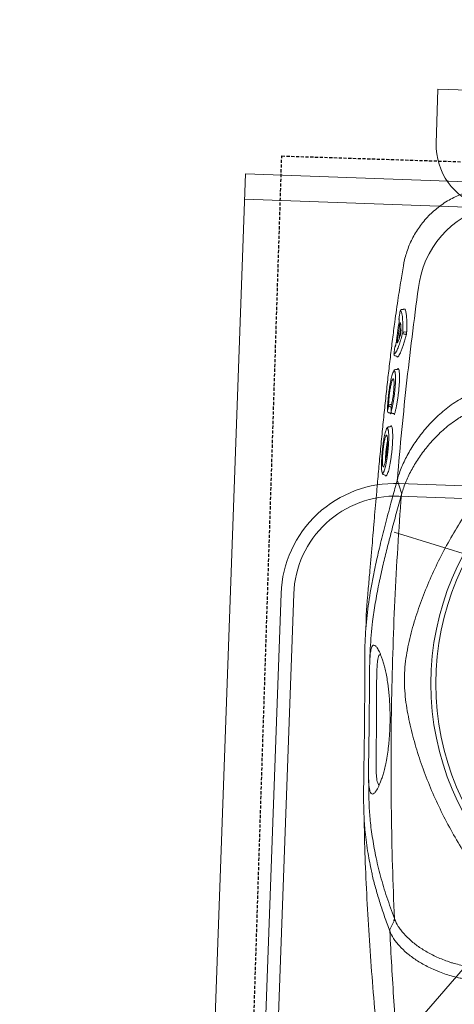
# Model space of a CAD drawing. Header units: millimetres. Extents: x 256680 to 410391, y -77299 to -22623.
# Tile 61 of 202: x 304489 to 304661, y -26513 to -26124. Entities that reach past the tile are written whole.
import ezdxf

# ---------------------------------------------------------------- set-up
doc = ezdxf.new("R2010")
doc.units = ezdxf.units.MM
doc.header["$LTSCALE"] = 2.5
doc.linetypes.add('11aa1PB-bd$0$11aa1PB-af$0$TRATTEGGIATA', pattern=[0.75, 0.5, -0.25])
for name, color, linetype, lineweight in [('CKD Equipments', 252, 'Continuous', 0), ('EQUIPMENT', 210, 'Continuous', 0), ('HATCH LIGHT', 250, 'Continuous', 0), ('K Equipment', 30, 'Continuous', 9)]:
    doc.layers.add(name, color=color, linetype=linetype, lineweight=lineweight)
doc.layers.add('FAINTEQUIP', color=253, linetype='Continuous')

# ---------------------------------------------------------------- blocks, each defined once
blk = doc.blocks.new('H-WASH')
at = {"layer": 'CKD Equipments', "color": 4}
for p, q in [((-20, 0), (-20, -40)), ((20, 0), (-20, 0)), ((20, -1), (-20, -1)), ((-2.566, -16.927), (-13.624, -13.925)), ((-1.154, -19.688), (-13.719, -35.313))]:
    blk.add_line(p, q, dxfattribs=at)
for points in [[(-13.5, -38), (13.5, -38, 0.414214), (18, -33.5), (18, -16.5, 0.414214), (13.5, -12), (-13.5, -12, 0.414214), (-18, -16.5), (-18, -33.5, 0.414214)], [(-13.5, -37.5), (13.5, -37.5, 0.414214), (17.5, -33.5), (17.5, -16.5, 0.414214), (13.5, -12.5), (-13.5, -12.5, 0.414214), (-17.5, -16.5), (-17.5, -33.5, 0.414214)]]:
    blk.add_lwpolyline(points, format="xyb", close=True, dxfattribs=at)
blk = doc.blocks.new('G$C62143A14')
at = {"linetype": 'Continuous', "lineweight": 0}
for p, q in [((49.55, 386.51), (49, 381.81)), ((49.57, 386.5), (49.57, 386.51)), ((49.39, 369.29), (49.5, 369.31)), ((50.37, 369.67), (50.78, 369.47)), ((48.88, 368.7), (48.87, 368.69)), ((49.44, 362.37), (48.95, 357.79)), ((50.85, 360.49), (51.48, 360.49)), ((51.33, 359.64), (50.86, 359.63)), ((47.71, 350.93), (47.62, 350.94)), ((47.68, 350.93), (48.05, 350.9)), ((48.57, 345.63), (48.03, 345.57)), ((45.34, 329.13), (45.33, 329.04)), ((45.95, 328.38), (46.32, 328.34)), ((46.82, 328.73), (46.75, 328.33)), ((46.79, 328.96), (46.78, 328.89)), ((47.41, 328.22), (47.77, 328.17)), ((46.65, 322.92), (46.12, 322.87)), ((44.97, 303.8), (45.36, 303.77)), ((45.65, 303.41), (45.51, 303.55)), ((45.8, 303.47), (45.65, 303.41)), ((49.57, 299.48), (50.21, 302.26))]:
    blk.add_line(p, q, dxfattribs=at)
at = {"linetype": 'Continuous', "lineweight": 0, "flags": 128}
for points in [[(50.36, 301.27), (50.36, 301.27), (50.36, 301.27)], [(51.87, 297.29), (51.12, 299.29), (50.37, 301.26)], [(55.17, 128.13), (54.46, 126.47), (53.76, 124.81)]]:
    blk.add_lwpolyline(points, dxfattribs=at)
at = {"linetype": 'Continuous', "lineweight": 0}
for radius in [106.93, 105]:
    blk.add_circle((173.18, 226), radius, dxfattribs=at)
for centre, radius, start, end in [((93.4, 375.11), 37.74, 101.688, 171.5562), ((49.57, 368.62), 0.7, 105.1816, 173.5015), ((49.57, 368.62), 0.695, 105.2693, 173.8356), ((49.23, 365.55), 0.7, 173.3804, 218.7703), ((50.81, 359.83), 0.662, 86.742, 152.268), ((50.9, 360.34), 0.71, 196.8739, 266.2326), ((51.31, 359.28), 0.355, 16.969, 86.1806), ((51.49, 360.82), 0.331, 266.795, 332.1856), ((48.04, 354.42), 0.696, 128.4109, 174.5774), ((47.76, 351.62), 0.697, 174.0499, 258.4519), ((46.34, 331.01), 0.662, 90.4906, 162.5797), ((46.36, 331.4), 0.685, 195.9711, 268.143), ((46.03, 329.07), 0.7, 182.9235, 263.468), ((47.48, 328.91), 0.7, 181.8037, 263.5226), ((54.09, 128.97), 1.21, 326.4595, 358.5784)]:
    blk.add_arc(centre, radius, start, end, dxfattribs=at)
for points, knots in [([(79.19, 418.13), (79.18, 418.13), (78.27, 417.99), (76.52, 417.53), (73.94, 416.74), (71.43, 415.74), (68.99, 414.57), (66.56, 413.17), (64.18, 411.55), (61.88, 409.7), (59.76, 407.69), (57.83, 405.55), (56.09, 403.3), (54.54, 400.95), (53.19, 398.52), (52.04, 396.03), (51.09, 393.49), (50.34, 390.91), (49.81, 388.58), (49.62, 387.11), (49.54, 386.51)], [0, 0, 0, 0, 0.001134, 0.05921, 0.117416, 0.175724, 0.234114, 0.292568, 0.357035, 0.420781, 0.483687, 0.545808, 0.607185, 0.667848, 0.727816, 0.787098, 0.845698, 0.903609, 0.960817, 1, 1, 1, 1]), ([(48.93, 381.81), (48.6, 379.21), (47.9, 373.59), (47.04, 365.37), (46.3, 357.46), (45.69, 350.42), (45.11, 343.22), (44.57, 335.88), (44.05, 328.44), (43.55, 320.81), (43.08, 313.03), (42.64, 305.12), (42.26, 298.03), (41.95, 291.8), (41.68, 286.4), (41.42, 281.01), (41.15, 275.42), (40.92, 270.71), (40.72, 266.92), (40.56, 263.77), (40.38, 260.45), (40.21, 257.38), (40.08, 254.83), (39.98, 252.7), (39.9, 250.79), (39.84, 248.9), (39.83, 247.83), (39.91, 243.32)], [0, 0, 0, 0, 0.063316, 0.137046, 0.187379, 0.237747, 0.288072, 0.337874, 0.387718, 0.437523, 0.488782, 0.540075, 0.591317, 0.625909, 0.660493, 0.695746, 0.730982, 0.771161, 0.791716, 0.812265, 0.841912, 0.872106, 0.896195, 0.920292, 0.944907, 0.969526, 1, 1, 1, 1]), ([(50.21, 302.26), (50.81, 315.39), (51.6, 328.49), (53.06, 348.08), (53.59, 354.61), (54.76, 367.64), (55.39, 374.15), (56.07, 380.65)], [0, 0, 0, 0, 0.5, 0.5, 0.75, 0.75, 1, 1, 1, 1]), ([(50.1, 369.38), (50.05, 369.37), (49.84, 369.35), (49.64, 369.33), (49.5, 369.31)], [0, 0, 0, 0, 0.205831, 1, 1, 1, 1]), ([(50.29, 369.5), (50.29, 369.5), (50.29, 369.5), (50.29, 369.49), (50.28, 369.48), (50.23, 369.43), (50.15, 369.38), (50.1, 369.38), (50.1, 369.38)], [0, 0, 0, 0, 0.014276, 0.209132, 0.380371, 0.579352, 0.841929, 1, 1, 1, 1]), ([(50.29, 369.5), (50.3, 369.54), (50.33, 369.64), (50.35, 369.66), (50.37, 369.67)], [0, 0, 0, 0, 0.370215, 1, 1, 1, 1]), ([(50.78, 369.47), (50.91, 369.23), (51.16, 368.75), (51.45, 367.18), (51.6, 365.66), (51.7, 364.15), (51.76, 362.77), (51.78, 361.37), (51.79, 360.67)], [0, 0, 0, 0, 0.21968, 0.439192, 0.658685, 0.696773, 0.849384, 1, 1, 1, 1]), ([(48.88, 368.7), (48.82, 368.23), (48.77, 367.77), (48.72, 367.3), (48.66, 366.75), (48.59, 366.19), (48.53, 365.63)], [0, 0, 0, 0, 0.002, 0.002, 0.002, 0.004411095, 0.004411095, 0.004411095, 0.004411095]), ([(48.64, 365.54), (48.66, 365.53), (48.67, 365.47), (48.69, 365.36), (48.69, 365.31), (48.69, 365.21), (48.69, 365.15), (48.69, 365.02), (48.69, 364.96), (48.68, 364.81), (48.68, 364.74), (48.66, 364.5), (48.65, 364.33), (48.63, 364.16)], [0, 0, 0, 0, 0.25, 0.25, 0.375, 0.375, 0.5, 0.5, 0.625, 0.625, 0.75, 0.75, 1, 1, 1, 1]), ([(49.6, 367.67), (49.59, 367.74), (49.53, 368), (49.39, 368.32), (49.17, 368.7), (48.97, 368.7), (48.88, 368.7)], [0, 0, 0, 0, 0.074197, 0.28708, 0.641001, 1, 1, 1, 1]), ([(50.22, 360.13), (50.21, 360.96), (50.19, 362.64), (50.06, 364.8), (49.87, 366.58), (49.69, 367.32), (49.6, 367.67)], [0, 0, 0, 0, 0.240852, 0.487107, 0.75984, 1, 1, 1, 1]), ([(48.27, 357.44), (48.32, 357.9), (48.37, 358.37), (48.42, 358.83), (48.56, 360.13), (48.7, 361.42), (48.84, 362.72)], [0, 0, 0, 0, 0.002, 0.002, 0.002, 0.00758254, 0.00758254, 0.00758254, 0.00758254]), ([(48.84, 362.72), (48.86, 362.83), (48.87, 362.94), (48.9, 363.16), (48.92, 363.26), (48.95, 363.45), (48.97, 363.55), (49.01, 363.71), (49.02, 363.78), (49.08, 363.96), (49.11, 364.04), (49.16, 364.08), (49.17, 364.08), (49.2, 364.05), (49.21, 364.03), (49.21, 363.99)], [0, 0, 0, 0, 0.125, 0.125, 0.25, 0.25, 0.375, 0.375, 0.5, 0.5, 0.75, 0.75, 0.875, 0.875, 1, 1, 1, 1]), ([(49.21, 363.99), (49.25, 363.83), (49.29, 363.65), (49.35, 363.26), (49.38, 363.04), (49.45, 362.33), (49.49, 361.79), (49.52, 361.18)], [0, 0, 0, 0, 0.25, 0.25, 0.5, 0.5, 1, 1, 1, 1]), ([(48.01, 352.76), (48.15, 353.07), (48.49, 353.78), (49.05, 355.5), (49.64, 357.64), (50.03, 359.3), (50.22, 360.13)], [0, 0, 0, 0, 0.220226, 0.504612, 0.749666, 1, 1, 1, 1]), ([(51.65, 359.39), (51.61, 359.21), (51.57, 359.04), (51.49, 358.69), (51.37, 358.18), (51.25, 357.69), (51.02, 356.75), (50.86, 356.15), (50.56, 355.04), (50.4, 354.53), (50.1, 353.57), (49.95, 353.14), (49.52, 351.99), (49.25, 351.42), (48.94, 350.94), (48.88, 350.86), (48.76, 350.72), (48.7, 350.66), (48.53, 350.54), (48.43, 350.5), (48.33, 350.52)], [0, 0, 0, 0, 0.03125, 0.03125, 0.0625, 0.125, 0.125, 0.25, 0.25, 0.375, 0.375, 0.5, 0.5, 0.75, 0.75, 0.8125, 0.8125, 0.875, 0.875, 1, 1, 1, 1]), ([(49.3, 359.08), (49.22, 358.75), (49.13, 358.45), (48.97, 357.88), (48.89, 357.61), (48.66, 356.87), (48.5, 356.46), (48.36, 356.13)], [0, 0, 0, 0, 0.25, 0.25, 0.5, 0.5, 1, 1, 1, 1]), ([(49.52, 361.18), (49.52, 361.11), (49.52, 361.04), (49.52, 360.88), (49.52, 360.79), (49.51, 360.61), (49.5, 360.52), (49.49, 360.32), (49.48, 360.23), (49.46, 360.03), (49.45, 359.93), (49.42, 359.74), (49.41, 359.64), (49.38, 359.46), (49.36, 359.38), (49.33, 359.22), (49.31, 359.14), (49.3, 359.08)], [0, 0, 0, 0, 0.125, 0.125, 0.25, 0.25, 0.375, 0.375, 0.5, 0.5, 0.625, 0.625, 0.75, 0.75, 0.875, 0.875, 1, 1, 1, 1]), ([(51.79, 360.67), (51.79, 360.58), (51.79, 360.47), (51.77, 360.25), (51.76, 360.14), (51.74, 359.91), (51.72, 359.79), (51.69, 359.58), (51.67, 359.48), (51.65, 359.39)], [0, 0, 0, 0, 0.25, 0.25, 0.5, 0.5, 0.75, 0.75, 1, 1, 1, 1]), ([(47.35, 354.48), (47.3, 354.02), (47.25, 353.55), (47.21, 353.09), (47.16, 352.63), (47.11, 352.16), (47.07, 351.7)], [0, 0, 0, 0, 0.002, 0.002, 0.002, 0.003999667, 0.003999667, 0.003999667, 0.003999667]), ([(47.76, 355.99), (47.74, 355.82), (47.72, 355.65), (47.69, 355.41), (47.68, 355.33), (47.65, 355.19), (47.64, 355.12), (47.61, 354.99), (47.6, 354.93), (47.57, 354.82), (47.56, 354.77), (47.52, 354.65), (47.5, 354.6), (47.48, 354.58)], [0, 0, 0, 0, 0.25, 0.25, 0.375, 0.375, 0.5, 0.5, 0.625, 0.625, 0.75, 0.75, 1, 1, 1, 1]), ([(48.36, 356.13), (48.33, 356.05), (48.29, 356.03), (48.26, 356.07), (48.25, 356.1), (48.23, 356.17), (48.22, 356.23), (48.22, 356.36), (48.21, 356.43), (48.21, 356.6), (48.22, 356.69), (48.22, 356.89), (48.23, 357), (48.25, 357.22), (48.26, 357.33), (48.27, 357.44)], [0, 0, 0, 0, 0.25, 0.25, 0.375, 0.375, 0.5, 0.5, 0.625, 0.625, 0.75, 0.75, 0.875, 0.875, 1, 1, 1, 1]), ([(47.07, 351.7), (47.19, 351.73), (47.44, 351.79), (47.76, 352.19), (47.97, 352.67), (48.01, 352.76)], [0, 0, 0, 0, 0.4433, 0.896253, 1, 1, 1, 1]), ([(48.05, 350.9), (48.08, 350.89), (48.15, 350.88), (48.22, 350.82), (48.27, 350.76), (48.29, 350.71), (48.29, 350.69), (48.29, 350.69), (48.29, 350.69)], [0, 0, 0, 0, 0.175463, 0.400939, 0.589495, 0.747071, 0.890518, 1, 1, 1, 1]), ([(48.33, 350.52), (48.33, 350.53), (48.31, 350.55), (48.29, 350.61), (48.29, 350.69), (48.29, 350.69)], [0, 0, 0, 0, 0.3650586, 0.9797373, 1, 1, 1, 1]), ([(48.74, 345.83), (48.76, 345.86), (48.87, 345.99), (49, 345.97), (49.09, 345.79), (49.13, 345.73)], [0, 0, 0, 0, 0.160118, 0.714475, 1, 1, 1, 1]), ([(47.01, 344.4), (46.98, 344.33), (46.88, 344.11), (46.69, 343.49), (46.46, 342.54), (46.24, 341.39), (46.03, 340.08), (45.84, 338.67), (45.67, 337.16), (45.53, 335.62), (45.42, 334.09), (45.34, 332.62), (45.3, 331.25), (45.3, 330.07), (45.32, 329.43), (45.34, 329.13)], [0, 0, 0, 0, 0.034967, 0.11668, 0.198521, 0.28284, 0.363401, 0.446271, 0.52675, 0.609595, 0.689692, 0.772207, 0.85087, 0.93183, 1, 1, 1, 1]), ([(46.79, 328.96), (46.87, 329.3), (47.03, 330), (47.26, 331.25), (47.48, 332.65), (47.66, 334.12), (47.82, 335.66), (47.94, 337.19), (48.02, 338.69), (48.07, 340.09), (48.07, 341.38), (48.03, 342.5), (47.95, 343.44), (47.87, 344.05), (47.8, 344.27), (47.79, 344.33)], [0, 0, 0, 0, 0.081121, 0.164592, 0.245691, 0.329206, 0.409093, 0.49132, 0.570813, 0.652715, 0.73066, 0.81084, 0.889237, 0.969944, 1, 1, 1, 1]), ([(48.03, 345.57), (47.98, 345.55), (47.79, 345.55), (47.54, 345.37), (47.32, 345.13), (47.17, 344.9), (47.09, 344.69), (47.01, 344.4)], [0, 0, 0, 0, 0.085263, 0.298133, 0.53129, 0.85157, 1, 1, 1, 1]), ([(47.79, 344.33), (47.76, 344.44), (47.68, 344.73), (47.54, 344.94), (47.34, 344.96), (47.17, 344.77), (47.05, 344.49), (47.01, 344.4)], [0, 0, 0, 0, 0.142974, 0.381895, 0.621008, 0.867279, 1, 1, 1, 1]), ([(49.13, 345.73), (49.16, 345.68), (49.25, 345.55), (49.38, 345.02), (49.51, 344.18), (49.59, 343.09), (49.63, 341.8), (49.62, 340.35), (49.57, 338.78), (49.47, 337.13), (49.34, 335.45), (49.17, 333.78), (48.96, 332.16), (48.73, 330.64), (48.47, 329.22), (48.28, 328.43), (48.19, 328.03)], [0, 0, 0, 0, 0.036944, 0.111064, 0.185167, 0.25898, 0.332797, 0.405887, 0.478972, 0.551758, 0.624553, 0.69822, 0.771885, 0.845998, 0.920119, 1, 1, 1, 1]), ([(48.57, 345.63), (48.57, 345.63), (48.63, 345.76), (48.69, 345.8), (48.74, 345.83)], [0, 0, 0, 0, 0.031421, 1, 1, 1, 1]), ([(45.71, 331.21), (45.69, 331.75), (45.67, 332.78), (45.76, 334.81), (45.94, 336.87), (46.19, 338.84), (46.49, 340.42), (46.71, 341.33), (46.82, 341.49), (46.83, 341.5)], [0, 0, 0, 0, 0.170858, 0.332147, 0.492014, 0.656195, 0.819988, 0.986588, 1, 1, 1, 1]), ([(47.35, 341.5), (47.4, 341.27), (47.51, 340.77), (47.56, 339.28), (47.52, 337.42), (47.37, 335.36), (47.13, 333.35), (46.9, 331.99), (46.76, 331.38), (46.73, 331.23)], [0, 0, 0, 0, 0.140566, 0.301933, 0.463305, 0.622013, 0.785773, 0.94855, 1, 1, 1, 1]), ([(46.83, 341.5), (46.92, 341.67), (47.11, 342.02), (47.29, 341.92), (47.35, 341.55), (47.35, 341.5)], [0, 0, 0, 0, 0.4462454, 0.9349282, 1, 1, 1, 1]), ([(50.2, 302.21), (50.41, 303.06), (50.64, 303.91), (51.18, 305.63), (51.48, 306.49), (52.46, 309.06), (53.22, 310.78), (54.96, 314.19), (55.94, 315.9), (57.56, 318.43), (58.13, 319.28), (59.03, 320.54), (59.34, 320.96), (59.96, 321.8), (60.29, 322.21), (61.93, 324.29), (63.33, 325.9), (66.37, 329.01), (68, 330.49), (70.64, 332.59), (71.56, 333.27), (73.48, 334.56), (74.47, 335.17), (76.51, 336.3), (77.56, 336.82), (79.2, 337.51), (79.75, 337.73), (80.6, 338.03), (80.88, 338.13), (81.46, 338.31), (81.75, 338.4), (82.04, 338.48)], [0, 0, 0, 0, 0.0625, 0.0625, 0.125, 0.125, 0.25, 0.25, 0.375, 0.375, 0.4375, 0.4375, 0.46875, 0.46875, 0.5, 0.5, 0.625, 0.625, 0.75, 0.75, 0.8125, 0.8125, 0.875, 0.875, 0.9375, 0.9375, 0.96875, 0.96875, 0.984375, 0.984375, 1, 1, 1, 1]), ([(45.34, 329.13), (45.4, 329.49), (45.46, 329.84), (45.52, 330.2), (45.58, 330.54), (45.64, 330.87), (45.71, 331.21)], [0, 0, 0, 0, 0.002000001, 0.002000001, 0.002000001, 0.003901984, 0.003901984, 0.003901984, 0.003901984]), ([(46.33, 331.68), (46.41, 331.68), (46.49, 331.68), (46.57, 331.68), (46.69, 331.69), (46.81, 331.69), (46.83, 331.69)], [0.0007933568, 0.0007933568, 0.0007933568, 0.0007933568, 0.0011395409, 0.0011395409, 0.0011395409, 0.0016472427, 0.0016472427, 0.0016472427, 0.0016472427]), ([(46.74, 330.72), (46.69, 330.72), (46.56, 330.72), (46.42, 330.72), (46.34, 330.72)], [0, 0, 0, 0, 0.397181, 1, 1, 1, 1]), ([(46.73, 331.23), (46.74, 330.87), (46.75, 330.51), (46.76, 330.15), (46.77, 329.75), (46.78, 329.36), (46.79, 328.96)], [0, 0, 0, 0, 0.002000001, 0.002000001, 0.002000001, 0.004171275, 0.004171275, 0.004171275, 0.004171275]), ([(81.91, 331.3), (81.36, 331.14), (80.83, 330.96), (79.77, 330.57), (79.26, 330.35), (77.73, 329.68), (76.75, 329.18), (75.33, 328.37), (74.86, 328.09), (73.94, 327.5), (73.48, 327.2), (72.15, 326.27), (71.29, 325.63), (68.84, 323.63), (67.32, 322.21), (64.5, 319.27), (63.18, 317.74), (60.74, 314.58), (59.62, 312.99), (57.58, 309.77), (56.66, 308.15), (55.43, 305.71), (55.04, 304.9), (54.31, 303.27), (53.97, 302.45), (53.04, 300), (52.53, 298.38), (52.13, 296.78)], [0, 0, 0, 0, 0.03125, 0.03125, 0.0625, 0.0625, 0.125, 0.125, 0.15625, 0.15625, 0.1875, 0.1875, 0.25, 0.25, 0.375, 0.375, 0.5, 0.5, 0.625, 0.625, 0.75, 0.75, 0.8125, 0.8125, 0.875, 0.875, 1, 1, 1, 1]), ([(46.32, 328.34), (46.36, 328.33), (46.44, 328.31), (46.52, 328.25), (46.56, 328.19), (46.57, 328.18), (46.57, 328.17), (46.57, 328.17), (46.57, 328.16)], [0, 0, 0, 0, 0.254985, 0.463826, 0.637296, 0.783337, 0.926867, 1, 1, 1, 1]), ([(46.75, 328.33), (46.73, 328.23), (46.71, 328.14), (46.67, 328.01), (46.66, 327.97), (46.63, 327.96), (46.62, 327.96), (46.61, 327.98), (46.6, 327.99), (46.59, 328.04), (46.58, 328.07), (46.58, 328.14), (46.58, 328.15), (46.57, 328.16)], [0, 0, 0, 0, 0.25, 0.25, 0.5, 0.5, 0.625, 0.625, 0.75, 0.75, 0.875, 0.875, 1, 1, 1, 1]), ([(47.77, 328.17), (47.78, 328.17), (47.82, 328.17), (47.9, 328.14), (47.97, 328.08), (48.01, 328.02), (48.01, 328), (48.01, 327.99), (48.01, 327.99)], [0, 0, 0, 0, 0.005493, 0.289143, 0.515025, 0.705708, 0.87243, 1, 1, 1, 1]), ([(48.19, 328.03), (48.18, 327.98), (48.15, 327.87), (48.1, 327.78), (48.05, 327.81), (48.02, 327.89), (48.01, 327.98), (48.01, 327.99)], [0, 0, 0, 0, 0.170931, 0.43557, 0.700344, 0.964272, 1, 1, 1, 1]), ([(46.12, 322.87), (46.08, 322.84), (45.89, 322.85), (45.64, 322.67), (45.42, 322.43), (45.27, 322.2), (45.19, 321.99), (45.11, 321.69)], [0, 0, 0, 0, 0.0760045, 0.2920195, 0.5221541, 0.8303026, 1, 1, 1, 1]), ([(47.15, 323.14), (47.22, 323.01), (47.36, 322.78), (47.52, 322.03), (47.64, 321.1), (47.73, 319.94), (47.78, 318.6), (47.78, 317.11), (47.75, 315.53), (47.67, 313.89), (47.55, 312.24), (47.4, 310.61), (47.22, 309.05), (47.01, 307.61), (46.77, 306.32), (46.53, 305.23), (46.28, 304.37), (46.03, 303.74), (45.88, 303.56), (45.8, 303.47)], [0, 0, 0, 0, 0.066966, 0.12566, 0.184351, 0.242449, 0.30055, 0.358196, 0.415842, 0.473121, 0.530398, 0.588231, 0.646066, 0.704525, 0.762985, 0.822038, 0.881088, 0.940546, 1, 1, 1, 1]), ([(46.65, 322.92), (46.66, 322.94), (46.72, 323.08), (46.78, 323.12), (46.83, 323.14)], [0, 0, 0, 0, 0.269637, 1, 1, 1, 1]), ([(46.83, 323.14), (46.86, 323.17), (46.97, 323.31), (47.07, 323.21), (47.15, 323.14)], [0, 0, 0, 0, 0.258674, 1, 1, 1, 1]), ([(45.11, 321.69), (45.09, 321.64), (45, 321.45), (44.84, 320.86), (44.63, 319.96), (44.44, 318.85), (44.25, 317.58), (44.09, 316.19), (43.95, 314.73), (43.84, 313.22), (43.76, 311.73), (43.71, 310.29), (43.69, 308.94), (43.71, 307.72), (43.77, 306.65), (43.85, 305.81), (43.93, 305.27), (43.99, 305.12), (44, 305.09)], [0, 0, 0, 0, 0.023226, 0.092931, 0.162639, 0.232676, 0.302714, 0.372201, 0.441684, 0.510683, 0.579678, 0.648044, 0.716408, 0.784299, 0.852186, 0.919822, 0.987451, 1, 1, 1, 1]), ([(44.19, 307.56), (44.18, 307.58), (44.1, 307.78), (44.03, 308.8), (43.99, 310.49), (44.06, 312.55), (44.21, 314.67), (44.44, 316.66), (44.72, 318.23), (44.92, 319.03), (45.02, 319.2), (45.03, 319.21)], [0, 0, 0, 0, 0.015121, 0.155418, 0.294804, 0.433435, 0.572075, 0.71203, 0.853105, 0.994782, 1, 1, 1, 1]), ([(45.51, 319.2), (45.57, 319.04), (45.69, 318.64), (45.79, 317.29), (45.81, 315.44), (45.72, 313.35), (45.53, 311.24), (45.28, 309.37), (44.99, 307.95), (44.8, 307.52), (44.72, 307.33)], [0, 0, 0, 0, 0.0984, 0.230543, 0.361452, 0.492139, 0.623641, 0.756097, 0.8899, 1, 1, 1, 1]), ([(44.77, 305.11), (44.81, 305.22), (44.93, 305.5), (45.13, 306.21), (45.35, 307.2), (45.55, 308.37), (45.74, 309.69), (45.91, 311.11), (46.04, 312.6), (46.14, 314.11), (46.21, 315.58), (46.24, 316.99), (46.22, 318.29), (46.18, 319.46), (46.1, 320.44), (46, 321.18), (45.92, 321.48), (45.89, 321.6)], [0, 0, 0, 0, 0.045419, 0.115839, 0.186799, 0.257754, 0.32863, 0.399501, 0.469663, 0.539816, 0.608957, 0.678085, 0.746838, 0.815591, 0.884388, 0.95319, 1, 1, 1, 1]), ([(45.03, 319.21), (45.08, 319.31), (45.23, 319.62), (45.41, 319.65), (45.5, 319.28), (45.51, 319.2)], [0, 0, 0, 0, 0.294516, 0.862877, 1, 1, 1, 1]), ([(45.89, 321.6), (45.87, 321.66), (45.81, 321.92), (45.67, 322.18), (45.47, 322.26), (45.28, 322.08), (45.16, 321.8), (45.11, 321.69)], [0, 0, 0, 0, 0.074975, 0.308763, 0.600633, 0.840221, 1, 1, 1, 1]), ([(45.26, 309.38), (45.24, 309.62), (45.2, 310.29), (45.23, 311.82), (45.32, 313.71), (45.49, 315.53), (45.65, 316.8), (45.75, 317.23), (45.77, 317.32)], [0, 0, 0, 0, 0.1171914, 0.3236173, 0.5316923, 0.7421657, 0.9517971, 1, 1, 1, 1]), ([(44.47, 307), (44.44, 307.01), (44.33, 307.03), (44.25, 307.33), (44.19, 307.56)], [0, 0, 0, 0, 0.26459, 1, 1, 1, 1]), ([(44.72, 307.33), (44.7, 307.27), (44.61, 307.01), (44.53, 307.01), (44.47, 307)], [0, 0, 0, 0, 0.212645, 1, 1, 1, 1]), ([(44, 305.09), (44.04, 304.8), (44.09, 304.57), (44.21, 304.32), (44.42, 304.02), (44.64, 303.9), (44.97, 303.8)], [0, 0, 0, 0, 0.150992, 0.540293, 0.796534, 1, 1, 1, 1]), ([(44, 305.09), (44.04, 304.95), (44.14, 304.63), (44.26, 304.57), (44.32, 304.54)], [0, 0, 0, 0, 0.453626, 1, 1, 1, 1]), ([(44.32, 304.54), (44.44, 304.58), (44.58, 304.62), (44.74, 305.04), (44.77, 305.11)], [0, 0, 0, 0, 0.8365957, 1, 1, 1, 1]), ([(45.51, 303.55), (45.47, 303.56), (45.41, 303.59), (45.37, 303.74), (45.36, 303.77)], [0, 0, 0, 0, 0.735294, 1, 1, 1, 1]), ([(45.6, 147.31), (45.02, 149.63), (44.08, 153.42), (43.14, 158.58), (42.52, 162.49), (42.07, 166.08), (41.78, 169.32), (41.57, 172.51), (41.43, 175.54), (41.32, 178.54), (41.24, 181.43), (41.18, 184.13), (41.11, 187.04), (41.05, 190.57), (40.96, 194.84), (40.86, 199.86), (40.72, 205.12), (40.58, 210.4), (40.42, 215.41), (40.27, 220), (40.12, 224.07), (39.98, 227.69), (39.87, 230.87), (39.8, 233.7), (39.73, 239.01), (39.98, 246.66), (40.84, 255.43), (41.86, 262.6), (42.9, 268.77), (44.25, 275.81), (46, 283.98), (47.78, 291.81), (49.04, 297.24), (49.57, 299.48)], [0, 0, 0, 0, 0.0593635, 0.0971043, 0.1348438, 0.1667324, 0.198607, 0.2201848, 0.2417788, 0.2633349, 0.278122, 0.2929063, 0.3080418, 0.3231723, 0.3441056, 0.3655953, 0.3864814, 0.4080077, 0.4295299, 0.4486306, 0.4683357, 0.4884205, 0.5086324, 0.5289688, 0.5492243, 0.6333183, 0.7152132, 0.756242, 0.7972696, 0.8516973, 0.906117, 0.9611972, 1, 1, 1, 1]), ([(50.2, 302.21), (50.19, 302.14), (50.18, 302.06), (50.17, 301.89), (50.18, 301.81), (50.21, 301.64), (50.23, 301.56), (50.28, 301.41), (50.32, 301.34), (50.36, 301.27)], [0, 0, 0, 0, 0.25, 0.25, 0.5, 0.5, 0.75, 0.75, 1, 1, 1, 1]), ([(50.2, 302.21), (50.2, 302.22), (50.2, 302.22), (50.21, 302.23), (50.21, 302.24), (50.21, 302.25), (50.21, 302.26)], [0, 0, 0, 0, 0.00003361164, 0.00003361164, 0.00003361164, 0.00009841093, 0.00009841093, 0.00009841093, 0.00009841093]), ([(52.02, 296.33), (51.42, 293.79), (50.23, 288.7), (48.59, 281.61), (47.1, 274.85), (45.67, 268), (44.9, 263.56), (44.47, 261.16)], [0, 0, 0, 0, 0.192621, 0.385484, 0.57846, 0.771235, 1, 1, 1, 1]), ([(55.29, 128.94), (54.17, 142.82), (53.27, 156.72), (51.87, 184.59), (51.39, 198.55), (50.98, 219.52), (50.9, 226.52), (50.84, 240.51), (50.86, 247.5), (51.08, 268.46), (51.45, 282.4), (52.02, 296.33)], [0, 0, 0, 0, 0.25, 0.25, 0.5, 0.5, 0.625, 0.625, 0.75, 0.75, 1, 1, 1, 1]), ([(81.21, 156.98), (79.47, 159.59), (77.81, 162.21), (74.65, 167.51), (73.14, 170.18), (70.29, 175.58), (68.94, 178.31), (66.39, 183.83), (65.2, 186.62), (62.96, 192.26), (61.93, 195.1), (60.52, 199.39), (60.07, 200.83), (59.22, 203.72), (58.82, 205.17), (58.08, 208.1), (57.73, 209.57), (57.1, 212.54), (56.82, 214.04), (56.34, 217.05), (56.15, 218.57), (55.94, 220.88), (55.88, 221.66), (55.82, 222.82), (55.8, 223.21), (55.78, 224), (55.77, 224.39), (55.75, 226.36), (55.8, 227.92), (56.02, 230.99), (56.19, 232.52), (56.6, 235.54), (56.85, 237.04), (57.42, 240.02), (57.73, 241.5), (58.42, 244.43), (58.79, 245.89), (59.57, 248.78), (59.98, 250.22), (61.29, 254.51), (62.26, 257.35), (65.39, 265.8), (67.81, 271.36), (71.95, 279.63), (73.4, 282.35), (76.46, 287.74), (78.07, 290.4), (79.75, 293.03)], [0, 0, 0, 0, 0.0625, 0.0625, 0.125, 0.125, 0.1875, 0.1875, 0.25, 0.25, 0.3125, 0.3125, 0.34375, 0.34375, 0.375, 0.375, 0.40625, 0.40625, 0.4375, 0.4375, 0.46875, 0.46875, 0.484375, 0.484375, 0.492187, 0.492187, 0.5, 0.5, 0.53125, 0.53125, 0.5625, 0.5625, 0.59375, 0.59375, 0.625, 0.625, 0.65625, 0.65625, 0.6875, 0.6875, 0.75, 0.75, 0.875, 0.875, 0.9375, 0.9375, 1, 1, 1, 1]), ([(44.47, 261.16), (44.44, 260.98), (43.93, 258.18), (43.23, 253.09), (42.27, 244.62), (41.92, 237.77), (41.88, 232.66), (41.9, 230.93), (41.91, 230.14)], [0, 0, 0, 0, 0.016162, 0.250764, 0.485322, 0.836539, 0.925214, 1, 1, 1, 1]), ([(42.51, 207.1), (42.47, 208.53), (42.43, 209.94), (42.38, 211.68), (42.37, 212.02), (42.35, 212.71), (42.34, 213.05), (42.31, 214.05), (42.29, 214.71), (42.25, 215.99), (42.23, 216.62), (42.2, 217.54), (42.19, 217.85), (42.17, 218.45), (42.16, 218.74), (42.12, 220.18), (42.08, 221.26), (42.04, 222.76), (42.02, 223.24), (41.99, 224.18), (41.98, 224.63), (41.95, 225.92), (41.93, 226.71), (41.91, 228.15), (41.9, 228.82), (41.9, 229.73), (41.9, 230.03), (41.91, 230.59), (41.91, 230.86), (41.94, 232.14), (41.98, 232.98), (42.12, 234.36), (42.22, 234.91), (42.39, 235.55), (42.46, 235.73), (42.56, 235.96), (42.6, 236.03), (42.68, 236.16), (42.72, 236.22), (42.93, 236.46), (43.12, 236.55), (43.54, 236.51), (43.78, 236.38), (44.29, 235.92), (44.57, 235.59), (45.17, 234.68), (45.49, 234.11), (45.93, 233.22), (46.01, 233.03), (46.19, 232.64), (46.28, 232.43), (46.55, 231.79), (46.73, 231.32), (47.11, 230.3), (47.3, 229.74), (47.69, 228.53), (47.89, 227.87), (48.28, 226.45), (48.47, 225.69), (48.86, 224.02), (49.05, 223.12), (49.33, 221.64), (49.42, 221.13), (49.59, 220.08), (49.68, 219.53), (49.84, 218.41), (49.92, 217.83), (50.04, 216.92), (50.07, 216.61), (50.15, 215.99), (50.18, 215.67), (50.35, 214.08), (50.46, 212.76), (50.59, 210.72), (50.63, 210.02), (50.68, 208.96), (50.7, 208.61), (50.72, 207.9), (50.73, 207.54), (50.76, 206.48), (50.77, 205.78), (50.78, 204.72), (50.78, 204.37), (50.78, 203.67), (50.77, 203.32), (50.75, 201.59), (50.71, 200.26), (50.62, 198.67), (50.6, 198.36), (50.56, 197.73), (50.54, 197.42), (50.47, 196.51), (50.42, 195.92), (50.26, 194.23), (50.14, 193.18), (49.94, 191.7), (49.87, 191.23), (49.73, 190.31), (49.65, 189.88), (49.43, 188.62), (49.27, 187.85), (48.95, 186.43), (48.79, 185.78), (48.55, 184.87), (48.46, 184.58), (48.3, 184.02), (48.22, 183.75), (47.82, 182.47), (47.5, 181.62), (46.89, 180.21), (46.6, 179.63), (46.18, 178.94), (46.04, 178.74), (45.78, 178.39), (45.65, 178.25), (45.28, 177.9), (45.05, 177.77), (44.63, 177.73), (44.44, 177.82), (44.09, 178.2), (43.94, 178.5), (43.73, 179.13), (43.66, 179.37), (43.57, 179.79), (43.54, 179.94), (43.48, 180.25), (43.46, 180.41), (43.32, 181.28), (43.24, 182.12), (43.14, 183.4), (43.12, 183.66), (43.09, 184.22), (43.07, 184.52), (43.03, 185.44), (43, 186.1), (42.95, 187.54), (42.93, 188.32), (42.89, 189.61), (42.88, 190.05), (42.86, 190.98), (42.85, 191.47), (42.82, 192.99), (42.79, 194.06), (42.76, 195.79), (42.75, 196.38), (42.73, 197.3), (42.72, 197.62), (42.71, 198.25), (42.7, 198.57), (42.67, 200.18), (42.64, 201.5), (42.6, 203.56), (42.58, 204.26), (42.54, 205.68), (42.53, 206.39), (42.51, 207.1)], [0, 0, 0, 0, 0.015625, 0.015625, 0.019531, 0.019531, 0.023438, 0.023438, 0.03125, 0.03125, 0.039063, 0.039063, 0.042969, 0.042969, 0.046875, 0.046875, 0.0625, 0.0625, 0.070313, 0.070313, 0.078125, 0.078125, 0.09375, 0.09375, 0.109375, 0.109375, 0.117188, 0.117188, 0.125, 0.125, 0.15625, 0.15625, 0.1875, 0.1875, 0.203125, 0.203125, 0.210938, 0.210938, 0.21875, 0.21875, 0.25, 0.25, 0.28125, 0.28125, 0.3125, 0.3125, 0.34375, 0.34375, 0.351563, 0.351563, 0.359375, 0.359375, 0.375, 0.375, 0.390625, 0.390625, 0.40625, 0.40625, 0.421875, 0.421875, 0.4375, 0.4375, 0.445313, 0.445313, 0.453125, 0.453125, 0.460938, 0.460938, 0.464844, 0.464844, 0.46875, 0.46875, 0.484375, 0.484375, 0.492188, 0.492188, 0.496094, 0.496094, 0.5, 0.5, 0.507813, 0.507813, 0.511719, 0.511719, 0.515625, 0.515625, 0.53125, 0.53125, 0.535156, 0.535156, 0.539063, 0.539063, 0.546875, 0.546875, 0.5625, 0.5625, 0.570313, 0.570313, 0.578125, 0.578125, 0.59375, 0.59375, 0.609375, 0.609375, 0.617188, 0.617188, 0.625, 0.625, 0.65625, 0.65625, 0.6875, 0.6875, 0.703125, 0.703125, 0.71875, 0.71875, 0.75, 0.75, 0.78125, 0.78125, 0.8125, 0.8125, 0.828125, 0.828125, 0.835938, 0.835938, 0.84375, 0.84375, 0.875, 0.875, 0.882812, 0.882812, 0.890625, 0.890625, 0.90625, 0.90625, 0.921875, 0.921875, 0.929687, 0.929687, 0.9375, 0.9375, 0.953125, 0.953125, 0.960937, 0.960937, 0.964844, 0.964844, 0.96875, 0.96875, 0.984375, 0.984375, 0.992187, 0.992187, 1, 1, 1, 1]), ([(46.04, 232.96), (45.93, 232.9), (45.82, 232.85), (45.71, 232.79), (45.71, 232.79), (45.71, 232.79), (45.71, 232.79), (45.67, 232.77), (45.51, 232.69), (45.3, 232.13), (45.07, 231.17), (44.91, 229.76), (44.83, 227.85), (44.82, 225.75), (44.86, 223.64), (44.91, 221.68), (44.99, 219.24), (45.09, 216.5), (45.19, 213.73), (45.27, 211.36), (45.34, 209.15), (45.38, 207.84), (45.4, 207.18)], [-0.090918, -0.090918, -0.090918, -0.090918, 0, 0, 0, 0, 0, 0, 0.026213, 0.13292, 0.239613, 0.348571, 0.457474, 0.569041, 0.626082, 0.683094, 0.752821, 0.824315, 0.874905, 0.926701, 0.963078, 1, 1, 1, 1]), ([(45.4, 207.18), (45.41, 206.59), (45.46, 205.05), (45.52, 202.55), (45.57, 200.53), (45.61, 198.49), (45.66, 196.45), (45.71, 194.08), (45.76, 192.07), (45.81, 190.38), (45.87, 188.87), (45.96, 187.09), (46.11, 185.27), (46.36, 183.45), (46.68, 182.18), (46.99, 181.84), (47.12, 181.69), (47.12, 181.69), (47.12, 181.69), (47.12, 181.69), (47.21, 181.59), (47.3, 181.49), (47.39, 181.39)], [0, 0, 0, 0, 0.032705, 0.086629, 0.142257, 0.153922, 0.215379, 0.27845, 0.333103, 0.387785, 0.444206, 0.500642, 0.614534, 0.729613, 0.886835, 1, 1, 1, 1, 1, 1, 1.078938, 1.078938, 1.078938, 1.078938]), ([(43.07, 184.68), (43.07, 184.53), (43.15, 182.23), (43.3, 180.03), (43.3, 180.03)], [0, 0, 0, 0, 0.065528, 1, 1, 1, 1]), ([(43.3, 180.03), (43.33, 179.79), (43.38, 177.87), (43.59, 174.53), (43.87, 171.14), (44.39, 166.79), (44.85, 163.44), (45.38, 160.95), (45.39, 160.92)], [0, 0, 0, 0, 0.1154515, 0.2827578, 0.4507086, 0.6182339, 0.994941, 1, 1, 1, 1]), ([(41.94, 167.57), (41.94, 167.57), (42.68, 152.71), (45.01, 126.11), (48.47, 94.08), (51.55, 73.04), (53.04, 62.85)], [0, 0, 0, 0, 0.128959, 0.425292, 0.721626, 1, 1, 1, 1]), ([(45.39, 160.92), (45.88, 158.49), (46.92, 153.33), (49.13, 145.42), (51.88, 137.43), (54.16, 131.77), (55.29, 128.94)], [0, 0, 0, 0, 0.2280042, 0.4853378, 0.7427349, 1, 1, 1, 1]), ([(53.63, 123.99), (52.87, 125.85), (51.36, 129.58), (49.35, 134.89), (47.59, 140.14), (46.3, 144.25), (45.74, 146.69), (45.6, 147.31)], [0, 0, 0, 0, 0.229832, 0.459678, 0.690029, 0.920378, 1, 1, 1, 1]), ([(55.17, 128.13), (55.17, 128.13), (55.17, 128.13), (55.17, 128.13), (55.17, 128.13), (55.17, 128.13), (55.17, 128.13), (55.14, 128.19), (55.12, 128.24), (55.09, 128.3)], [-0.00000006, -0.00000006, -0.00000006, -0.00000006, 0, 0, 0, 0.0000002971, 0.0000002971, 0.0000002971, 0.0005047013, 0.0005047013, 0.0005047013, 0.0005047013]), ([(55.37, 128.77), (55.77, 127.82), (56.29, 126.88), (57.25, 125.49), (57.6, 125.02), (58.16, 124.33), (58.36, 124.1), (58.77, 123.64), (58.98, 123.41), (60.06, 122.26), (61.03, 121.37), (63.18, 119.63), (64.35, 118.79), (66.28, 117.57), (66.95, 117.17), (68.32, 116.4), (69.03, 116.03), (71.21, 114.95), (72.74, 114.29), (75.17, 113.4), (76, 113.12), (77.28, 112.72), (77.71, 112.59), (78.58, 112.35), (79.02, 112.24), (81.23, 111.69), (83.05, 111.34), (84.93, 111.1)], [0, 0, 0, 0, 0.125, 0.125, 0.1875, 0.1875, 0.21875, 0.21875, 0.25, 0.25, 0.375, 0.375, 0.5, 0.5, 0.5625, 0.5625, 0.625, 0.625, 0.75, 0.75, 0.8125, 0.8125, 0.84375, 0.84375, 0.875, 0.875, 1, 1, 1, 1]), ([(53.63, 124.01), (53.62, 124.03), (53.61, 124.06), (53.6, 124.13), (53.6, 124.17), (53.6, 124.28), (53.61, 124.35), (53.64, 124.55), (53.69, 124.69), (53.76, 124.81)], [0, 0, 0, 0, 0.125, 0.125, 0.25, 0.25, 0.5, 0.5, 1, 1, 1, 1]), ([(85.05, 105.99), (84.8, 106.01), (84.55, 106.05), (84.06, 106.11), (83.81, 106.14), (83.07, 106.25), (82.58, 106.33), (81.12, 106.58), (80.17, 106.77), (77.36, 107.42), (75.56, 107.94), (73.39, 108.7), (72.96, 108.85), (72.11, 109.17), (71.69, 109.34), (70.45, 109.84), (69.65, 110.2), (67.32, 111.29), (65.86, 112.08), (63.81, 113.33), (63.15, 113.75), (61.9, 114.61), (61.3, 115.05), (59.59, 116.39), (58.56, 117.31), (57.41, 118.48), (57.19, 118.72), (56.76, 119.19), (56.55, 119.43), (55.96, 120.15), (55.59, 120.62), (54.58, 122.06), (54.04, 123.03), (53.63, 124.01)], [0, 0, 0, 0, 0.015625, 0.015625, 0.03125, 0.03125, 0.0625, 0.0625, 0.125, 0.125, 0.25, 0.25, 0.28125, 0.28125, 0.3125, 0.3125, 0.375, 0.375, 0.5, 0.5, 0.5625, 0.5625, 0.625, 0.625, 0.75, 0.75, 0.78125, 0.78125, 0.8125, 0.8125, 0.875, 0.875, 1, 1, 1, 1]), ([(59.43, 68.88), (58.27, 78.02), (57.21, 87.19), (55.28, 105.56), (54.41, 114.77), (53.63, 123.99)], [0, 0, 0, 0, 0.5, 0.5, 1, 1, 1, 1])]:
    blk.add_open_spline(points, degree=3, knots=knots, dxfattribs=at)
for points in [[(48.53, 365.63), (48.57, 365.61), (48.61, 365.59), (48.64, 365.54)], [(48.63, 364.16), (48.33, 361.44), (48.04, 358.72), (47.76, 355.99)], [(47.48, 354.58), (47.43, 354.53), (47.39, 354.5), (47.35, 354.48)], [(50.36, 301.27), (50.36, 301.27), (50.36, 301.27), (50.37, 301.26)], [(51.87, 297.29), (52.01, 297.13), (52.1, 296.95), (52.13, 296.78)], [(52.13, 296.78), (52.09, 296.63), (52.06, 296.48), (52.02, 296.33)], [(55.17, 128.13), (55.29, 128.33), (55.36, 128.55), (55.37, 128.77)], [(55.29, 128.94), (55.32, 128.88), (55.34, 128.83), (55.37, 128.77)], [(53.76, 124.81), (53.76, 124.81), (53.76, 124.81), (53.76, 124.81)], [(53.63, 123.99), (53.63, 124), (53.63, 124), (53.63, 124.01)]]:
    blk.add_open_spline(points, degree=3, dxfattribs=at)
at = {"layer": 'EQUIPMENT'}
blk.add_lwpolyline([(255.93, 413.33, 0.294125), (270.5, 436.14), (270.42, 457.48), (60.67, 456.7), (60.75, 435.36, 0.340822), (79.49, 411.25)], format="xyb", dxfattribs=at)
blk.add_lwpolyline([(255.93, 413.33, 0.294125), (270.5, 436.14), (270.42, 457.48), (60.67, 456.7), (60.75, 435.36, 0.340822), (79.49, 411.25)], format="xyb", dxfattribs=at)
blk.add_lwpolyline([(255.93, 413.33, 0.294125), (270.5, 436.14), (270.42, 457.48), (60.67, 456.7), (60.75, 435.36, 0.340822), (79.49, 411.25)], format="xyb", dxfattribs=at)
blk.add_lwpolyline([(255.93, 413.33, 0.294125), (270.5, 436.14), (270.42, 457.48), (60.67, 456.7), (60.75, 435.36, 0.340822), (79.49, 411.25)], format="xyb", dxfattribs=at)
blk.add_lwpolyline([(255.93, 413.33, 0.294125), (270.5, 436.14), (270.42, 457.48), (60.67, 456.7), (60.75, 435.36, 0.340822), (79.49, 411.25)], format="xyb", dxfattribs=at)
blk.add_lwpolyline([(255.93, 413.33, 0.294125), (270.5, 436.14), (270.42, 457.48), (60.67, 456.7), (60.75, 435.36, 0.340822), (79.49, 411.25)], format="xyb", dxfattribs=at)
blk.add_lwpolyline([(255.93, 413.33, 0.294125), (270.5, 436.14), (270.42, 457.48), (60.67, 456.7), (60.75, 435.36, 0.340822), (79.49, 411.25)], format="xyb", dxfattribs=at)
blk.add_lwpolyline([(255.93, 413.33, 0.294125), (270.5, 436.14), (270.42, 457.48), (60.67, 456.7), (60.75, 435.36, 0.340822), (79.49, 411.25)], format="xyb", dxfattribs=at)
at = {"layer": 'FAINTEQUIP', "color": 4, "linetype": '11aa1PB-bd$0$11aa1PB-af$0$TRATTEGGIATA'}
blk.add_lwpolyline([(337, 429.45), (338.5, 25.45), (1.5, 24.2), (0, 428.19), (337, 429.45)], dxfattribs=at)

msp = doc.modelspace()

# ---------------------------------------------------------------- hatches: boundary and pattern name
at = {"layer": 'HATCH LIGHT', "true_color": 0x636466}
h = msp.add_hatch(dxfattribs=at)
h.set_pattern_fill('ANSI32', color=251, scale=6)
h.set_pattern_definition([(45, (233893.35, -46725.026), (-40.411153, 40.411153), []), (45, (233920.29, -46725.026), (-40.411153, 40.411153), [])])
h.paths.add_polyline_path([(311036.19, -32589.97), (310842.25, -32638.82), (311023.79, -33359.69), (298471.14, -33359.58, -0.000263), (298456.61, -33559.58), (311280.4, -33559.7)])
h.paths.add_polyline_path([(298885.09, -25157.06), (298685, -25157.06, -0.011972), (298203.78, -34256.03), (298404.38, -34256.03, 0.01196)])
h.paths.add_polyline_path([(298868.71, -25697.6), (308547.65, -26046.56, 0.003501), (309041.72, -26800.64), (309209.35, -26691.53), (308659.24, -25850.46), (298874.95, -25497.7, -0.000262)])
h = msp.add_hatch(dxfattribs=at)
h.set_pattern_fill('ANSI36', color=251, scale=7)
h.set_pattern_definition([(45, (233893.352, -46725.026), (11.786586, 43.2174826), [55.5625, -11.1125, 0, -11.1125])])
h.paths.add_polyline_path([(304993.75, -26788.95), (305933.14, -26822.82), (305960.88, -26053.37), (308491.94, -26144.62), (308958.47, -26856.03), (309041.72, -26800.64, -0.003501), (308547.65, -26046.56), (305494.78, -25936.69, -0.403697), (305880.37, -26336.43, -1), (305080.37, -26336.43, -0.424809), (305494.78, -25936.69), (301662.25, -25798.4), (301658.65, -25898.26), (305021.49, -26019.5)])

# ---------------------------------------------------------------- block references
at = {"layer": 'CKD Equipments', "ltscale": 0.25, "rotation": 357.9373069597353}
msp.add_blockref('G$C62143A14', (304577.2, -26605.95), dxfattribs=at)
at = {"layer": 'K Equipment', "xscale": 10, "yscale": 10, "zscale": 10, "rotation": 357.9351876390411}
msp.add_blockref('H-WASH', (304778.19, -26192.28), dxfattribs=at)

doc.saveas('drawing.dxf')
